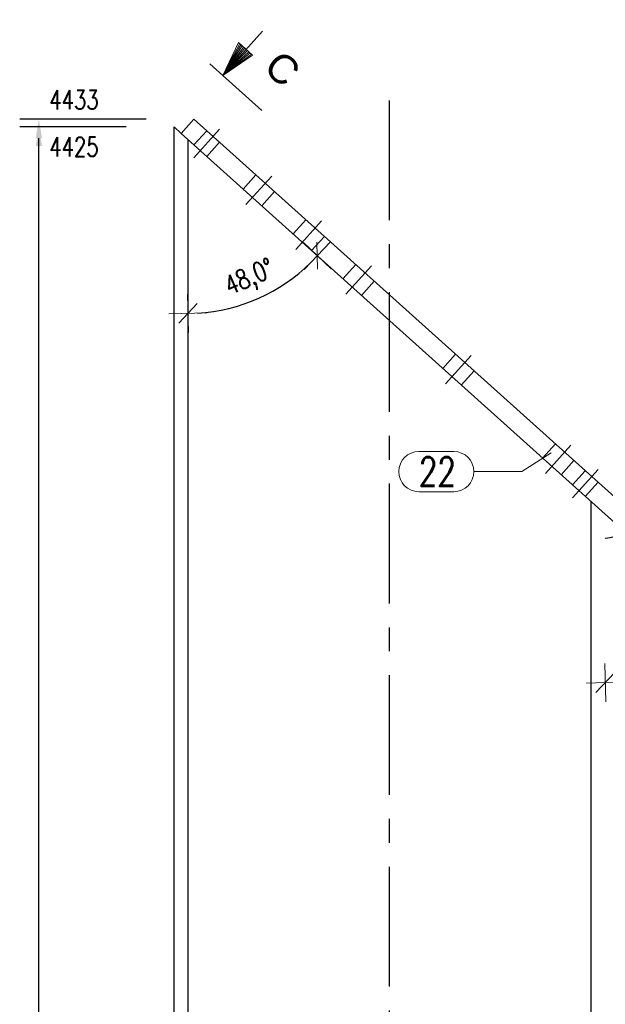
# Model space of a CAD drawing. Header units: millimetres. Extents: x 2097 to 3301, y 14853 to 15503.
# Tile 8 of 97: x 2339 to 2400, y 15079 to 15182. Entities that reach past the tile are written whole.
import ezdxf

# ---------------------------------------------------------------- set-up
doc = ezdxf.new("R2010")
doc.units = ezdxf.units.MM
doc.header["$LTSCALE"] = 10
doc.linetypes.add('HIDDEN', pattern=[0.375, 0.25, -0.125])
doc.linetypes.add('MITTE', pattern=[2, 1.25, -0.25, 0.25, -0.25])
doc.layers.get('Defpoints').update_dxf_attribs({"color": 1})
for name, color, linetype, lineweight in [('PS_DIM', 4, 'Continuous', 13), ('PS_Hidden', 2, 'HIDDEN', 9), ('PS_Pos', 1, 'Continuous', 15), ('PS_SOLID', 7, 'Continuous', 30), ('PS_TEXT', 3, 'Continuous', 18)]:
    doc.layers.add(name, color=color, linetype=linetype, lineweight=lineweight)
doc.layers.add('PS_MID', color=5, linetype='MITTE')
doc.layers.add('PS_SHAPE', color=3, linetype='Continuous')
doc.styles.add('ARIAL', font='arial.ttf')
doc.styles.add('ROMANS', font='romans.shx', dxfattribs={"width": 0.8})
doc.styles.add('simplex', font='simplex.shx', dxfattribs={"width": 0.75})
doc.dimstyles.new('1_10_GŁ_DS1-LS10', dxfattribs={"dimtxt": 2, "dimasz": 2, "dimexe": 2, "dimexo": 5, "dimgap": 1, "dimtad": 1, "dimjust": 4, "dimdec": 0, "dimlfac": 10, "dimtxsty": 'simplex', "dimblk1": 'NONE', "dimsah": 1, "dimcen": 2, "dimclrd": 256, "dimclre": 256, "dimclrt": 3, "dimadec": 1, "dimazin": 0, "dimtfac": 1, "dimtdec": 0, "dimtmove": 2, "dimatfit": 3, "dimfxl": 1, "dimarcsym": 0})
doc.dimstyles.new('1_10_PRZ', dxfattribs={"dimtxt": 2, "dimasz": 1, "dimexe": 2, "dimexo": 5, "dimgap": 1, "dimtad": 1, "dimdec": 0, "dimlfac": 10, "dimtxsty": 'simplex', "dimblk": 'dimznak', "dimcen": 2, "dimse1": 1, "dimse2": 1, "dimclrt": 3, "dimadec": 1, "dimazin": 0, "dimtfac": 1, "dimtdec": 0, "dimtix": 1, "dimtmove": 2, "dimatfit": 3, "dimldrblk": 'dim-grot', "dimfxl": 1, "dimarcsym": 0})

# ---------------------------------------------------------------- blocks, each defined once
blk = doc.blocks.new('dimznak')
at = {"color": 0}
for points in [[(0, 2), (0, -2)], [(-2, 0), (2, 0)]]:
    blk.add_lwpolyline(points, dxfattribs=at)
at = {"color": 2}
blk.add_lwpolyline([(1, 1), (-1, -1)], dxfattribs=at)
blk = doc.blocks.new('*D222')
at = {"layer": 'Defpoints', "color": 0, "transparency": 16777216}
for p in [(2399.89, 15130.43), (2428.99, 15103.38), (2406.37, 15029.43), (2402.64, 15002.26), (2399.89, 14961.15)]:
    blk.add_point(p, dxfattribs=at)
at = {"layer": 'PS_DIM', "color": 0, "lineweight": -2, "transparency": 16777216}
blk.add_arc((2399.89, 14991.7), 38.29, 76.892, 88.5035, dxfattribs=at)
for p, rotation in [((2399.89, 15029.98), 179.2517640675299), ((2409.54, 15028.75), 346.1437342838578)]:
    blk.add_blockref('dimznak', p, dxfattribs=dict(at, rotation=rotation))
at = {"layer": 'PS_DIM', "color": 3, "transparency": 16777216, "insert": (2405.04, 15031.85), "char_height": 2, "attachment_point": 5, "rotation": 352.6977, "style": 'simplex'}
blk.add_mtext('14,6°', dxfattribs=at)
blk = doc.blocks.new('dim-grot')
blk.add_hatch(color=256).paths.add_polyline_path([(0, 0), (-2, 0.5), (-2, -0.5)])
blk.add_lwpolyline([(0, 0), (-2, 0.5), (-2, -0.5), (0, 0)])
blk = doc.blocks.new('*D223')
at = {"layer": 'Defpoints', "color": 0, "transparency": 16777216}
for p in [(2355.63, 15170.21), (2399.89, 15130.43), (2404.73, 15113.57), (2431.49, 15102.02), (2399.89, 14961.15)]:
    blk.add_point(p, dxfattribs=at)
at = {"layer": 'PS_DIM', "color": 0, "lineweight": -2, "transparency": 16777216}
blk.add_arc((2399.89, 15130.43), 17.53, 273.268, 314.778, dxfattribs=at)
for p, rotation in [((2412.93, 15118.7), 46.41200191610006), ((2399.89, 15112.89), 181.6339994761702)]:
    blk.add_blockref('dimznak', p, dxfattribs=dict(at, rotation=rotation))
at = {"layer": 'PS_DIM', "color": 3, "transparency": 16777216, "insert": (2406.14, 15116.41), "char_height": 2, "attachment_point": 5, "rotation": 24.023, "style": 'simplex'}
blk.add_mtext('48,0°', dxfattribs=at)
blk = doc.blocks.new('*D224')
at = {"layer": 'Defpoints', "color": 0, "transparency": 16777216}
for p in [(2355.63, 15170.21), (2356.35, 15169.57), (2361.35, 15152.13), (2431.49, 15102.02), (2356.35, 14961.15)]:
    blk.add_point(p, dxfattribs=at)
at = {"layer": 'PS_DIM', "color": 0, "lineweight": -2, "transparency": 16777216}
blk.add_arc((2356.35, 15169.57), 18.14, 273.1592, 314.8868, dxfattribs=at)
for p, rotation in [((2369.84, 15157.44), 46.46638784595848), ((2356.35, 15151.43), 181.5796135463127)]:
    blk.add_blockref('dimznak', p, dxfattribs=dict(at, rotation=rotation))
at = {"layer": 'PS_DIM', "color": 3, "transparency": 16777216, "insert": (2362.84, 15155), "char_height": 2, "attachment_point": 5, "rotation": 24.023, "style": 'simplex'}
blk.add_mtext('48,0°', dxfattribs=at)
blk = doc.blocks.new('*D229')
at = {"layer": 'Defpoints', "color": 0, "transparency": 16777216}
for p in [(2340.79, 15170.88), (2354.89, 15170.88), (2399.89, 14919.15)]:
    blk.add_point(p, dxfattribs=at)
at = {"layer": 'PS_DIM', "lineweight": -2, "transparency": 16777216}
for p, q in [((2349.89, 15170.88), (2338.79, 15170.88)), ((2340.79, 14919.15), (2340.79, 15168.88)), ((2394.89, 14919.15), (2338.79, 14919.15))]:
    blk.add_line(p, q, dxfattribs=at)
at = {"layer": 'PS_DIM', "transparency": 16777216}
blk.add_solid([(2340.46, 15168.88), (2341.12, 15168.88), (2340.79, 15170.88)], dxfattribs=at)
at = {"layer": 'PS_DIM', "color": 3, "transparency": 16777216, "insert": (2344.45, 15168.81), "char_height": 2, "attachment_point": 5, "rotation": 0.0573, "style": 'simplex'}
blk.add_mtext('4425', dxfattribs=at)
blk = doc.blocks.new('_None')
blk = doc.blocks.new('*D230')
at = {"layer": 'Defpoints', "color": 0, "transparency": 16777216}
for p in [(2340.79, 15171.7), (2356.97, 15171.7), (2399.89, 14919.15)]:
    blk.add_point(p, dxfattribs=at)
at = {"layer": 'PS_DIM', "lineweight": -2, "transparency": 16777216}
for p, q in [((2351.97, 15171.7), (2338.79, 15171.7)), ((2340.79, 14919.15), (2340.79, 15169.7)), ((2394.89, 14919.15), (2338.79, 14919.15))]:
    blk.add_line(p, q, dxfattribs=at)
at = {"layer": 'PS_DIM', "transparency": 16777216}
blk.add_solid([(2340.46, 15169.7), (2341.12, 15169.7), (2340.79, 15171.7)], dxfattribs=at)
at = {"layer": 'PS_DIM', "color": 3, "transparency": 16777216, "insert": (2344.45, 15173.72), "char_height": 2, "attachment_point": 5, "rotation": 0.0573, "style": 'simplex'}
blk.add_mtext('4433', dxfattribs=at)
blk = doc.blocks.new('Znacznik')
at = {"layer": 'PS_TEXT'}
for p, q in [((4454.27, 7147.33), (4450.22, 7148.54)), ((4450.22, 7148.54), (4450.22, 7146.32)), ((4454.27, 7141.25), (4454.27, 7149.35)), ((4454.27, 7147.33), (4447.39, 7147.33)), ((4454.27, 7147.33), (4450.22, 7148.34)), ((4454.27, 7147.33), (4450.22, 7148.14)), ((4454.27, 7147.33), (4450.22, 7147.94)), ((4454.27, 7147.33), (4450.22, 7147.73)), ((4454.27, 7147.33), (4450.22, 7147.53)), ((4454.27, 7147.33), (4450.22, 7146.32)), ((4454.27, 7147.33), (4450.22, 7146.52)), ((4454.27, 7147.33), (4450.22, 7146.72)), ((4454.27, 7147.33), (4450.22, 7147.13)), ((4454.27, 7147.33), (4450.22, 7146.92)), ((4454.27, 7147.33), (4450.22, 7147.33))]:
    blk.add_line(p, q, dxfattribs=at)
blk = doc.blocks.new('PRZEK3')
at = {"layer": 'PS_DIM', "color": 7, "xscale": -0.8999999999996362, "yscale": 0.8999999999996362, "zscale": 0.9, "rotation": 90}
blk.add_blockref('Znacznik', (202262.67, 15878.89), dxfattribs=at)
at = {"layer": 'PS_TEXT', "style": 'ROMANS', "width": 0.9, "flags": 4}
blk.add_attdef('PRZEKRÓJ', (195831.81, 11873.66), '', height=2.92, dxfattribs=at)
blk = doc.blocks.new('*X776')
at = {"layer": 'PS_Hidden', "color": 2, "linetype": 'HIDDEN'}
for p, q in [((2356.97, 15169.01), (2358.31, 15170.49)), ((2358.31, 15167.8), (2359.65, 15169.29)), ((2362.1, 15164.39), (2363.44, 15165.88)), ((2364.04, 15162.66), (2365.37, 15164.14)), ((2367.31, 15159.71), (2368.65, 15161.2)), ((2369.24, 15157.98), (2370.58, 15159.46)), ((2372.52, 15155.04), (2373.85, 15156.52)), ((2374.45, 15153.3), (2375.79, 15154.78)), ((2382.93, 15145.68), (2384.26, 15147.16)), ((2384.86, 15143.94), (2386.2, 15145.42)), ((2393.34, 15136.32), (2394.68, 15137.8)), ((2395.27, 15134.58), (2396.61, 15136.07)), ((2396.46, 15133.51), (2397.8, 15135)), ((2397.8, 15132.31), (2399.14, 15133.79))]:
    blk.add_line(p, q, dxfattribs=at)
at = {"layer": 'PS_MID', "color": 5, "linetype": 'MITTE'}
for p, q in [((2377.39, 14961.15), (2377.39, 15175.88)), ((2359.65, 15170.64), (2356.97, 15167.66)), ((2359.65, 15170.64), (2356.97, 15167.66)), ((2365.08, 15165.76), (2362.4, 15162.78)), ((2365.08, 15165.76), (2362.4, 15162.78)), ((2370.28, 15161.08), (2367.61, 15158.1)), ((2370.28, 15161.08), (2367.61, 15158.1)), ((2375.49, 15156.4), (2372.81, 15153.42)), ((2375.49, 15156.4), (2372.81, 15153.42)), ((2385.9, 15147.04), (2383.23, 15144.06)), ((2385.9, 15147.04), (2383.23, 15144.06)), ((2396.31, 15137.68), (2393.64, 15134.7)), ((2396.31, 15137.68), (2393.64, 15134.7)), ((2399.14, 15135.14), (2396.46, 15132.16)), ((2399.14, 15135.14), (2396.46, 15132.16))]:
    blk.add_line(p, q, dxfattribs=at)
at = {"layer": 'PS_SOLID', "color": 7, "linetype": 'Continuous'}
for p, q in [((2355.63, 15170.21), (2356.97, 15171.7)), ((2432.83, 15103.51), (2356.97, 15171.7)), ((2354.89, 14961.15), (2354.89, 15170.88)), ((2354.89, 15170.88), (2355.63, 15170.21)), ((2431.49, 15102.02), (2355.63, 15170.21)), ((2356.35, 14961.15), (2356.35, 15169.57)), ((2398.43, 14961.15), (2398.43, 15131.74))]:
    blk.add_line(p, q, dxfattribs=at)
at = {"layer": 'PS_SOLID', "extrusion": (0, 0, -1)}
blk.add_arc((-2399.89, 15130.43), 2.5, 221.954, 270, dxfattribs=at)
blk = doc.blocks.new('*X793')
at = {"color": 1}
for p, q in [((2380.44, 15137.01), (2384.08, 15137.01)), ((2394.23, 15136.86), (2391.18, 15134.91)), ((2386.18, 15134.91), (2391.18, 15134.91)), ((2380.44, 15132.81), (2384.08, 15132.81))]:
    blk.add_line(p, q, dxfattribs=at)
for centre, start, end in [((2380.44, 15134.91), 90, 270), ((2384.08, 15134.91), 270, 90)]:
    blk.add_arc(centre, 2.1, start, end, dxfattribs=at)
at = {"color": 2, "style": 'simplex', "width": 0.75}
blk.add_text('22', height=3, dxfattribs=at).set_placement((2380.44, 15133.41))

msp = doc.modelspace()

# ---------------------------------------------------------------- block references
at = {"layer": 'PS_Pos'}
msp.add_blockref('*X793', (0, 0), dxfattribs=at)
at = {"layer": 'PS_SHAPE', "color": 3}
msp.add_blockref('*X776', (0, 0), dxfattribs=at)
at = {"layer": 'PS_TEXT'}
ref = msp.add_blockref('PRZEK3', (-151210.81, 137267.73), dxfattribs=dict(at, rotation=318.0460013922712))
ref.add_attrib('PRZEKRÓJ', 'C', (2364.08, 15176.86), dxfattribs={"height": 3, "rotation": 318.046, "style": 'ARIAL'})

# ---------------------------------------------------------------- dimensions: what is measured, and where the dimension line sits
at = {"layer": 'PS_DIM'}
for base, p2, text, picture, middle in [((2340.79, 15171.7), (2356.97, 15171.7), '4433', '*D230', (2344.45, 15173.72)), ((2340.79, 15170.88), (2354.89, 15170.88), '4425', '*D229', (2344.45, 15168.81))]:
    dim = msp.add_linear_dim(base=base, p1=(2399.89, 14919.15), p2=p2, angle=90, text=text, dimstyle='1_10_GŁ_DS1-LS10', dxfattribs=at)
    dim.commit()
    dim.dimension.update_dxf_attribs({"geometry": picture, "text_midpoint": middle, "dimtype": 128, "text_rotation": 0.0573})
for base, line1, line2, picture, middle in [((2361.35, 15152.13), ((2431.49, 15102.02), (2355.63, 15170.21)), ((2356.35, 14961.15), (2356.35, 15169.57)), '*D224', (2362.84, 15155)), ((2404.73, 15113.57), ((2431.49, 15102.02), (2355.63, 15170.21)), ((2399.89, 14961.15), (2399.89, 15130.43)), '*D223', (2406.14, 15116.41)), ((2406.37, 15029.43), ((2428.99, 15103.38), (2402.64, 15002.26)), ((2399.89, 14961.15), (2399.89, 15130.43)), '*D222', (2405.04, 15031.85))]:
    dim = msp.add_angular_dim_2l(base=base, line1=line1, line2=line2, dimstyle='1_10_PRZ', dxfattribs=at)
    dim.commit()
    dim.dimension.update_dxf_attribs({"geometry": picture, "text_midpoint": middle})

doc.saveas('drawing.dxf')
